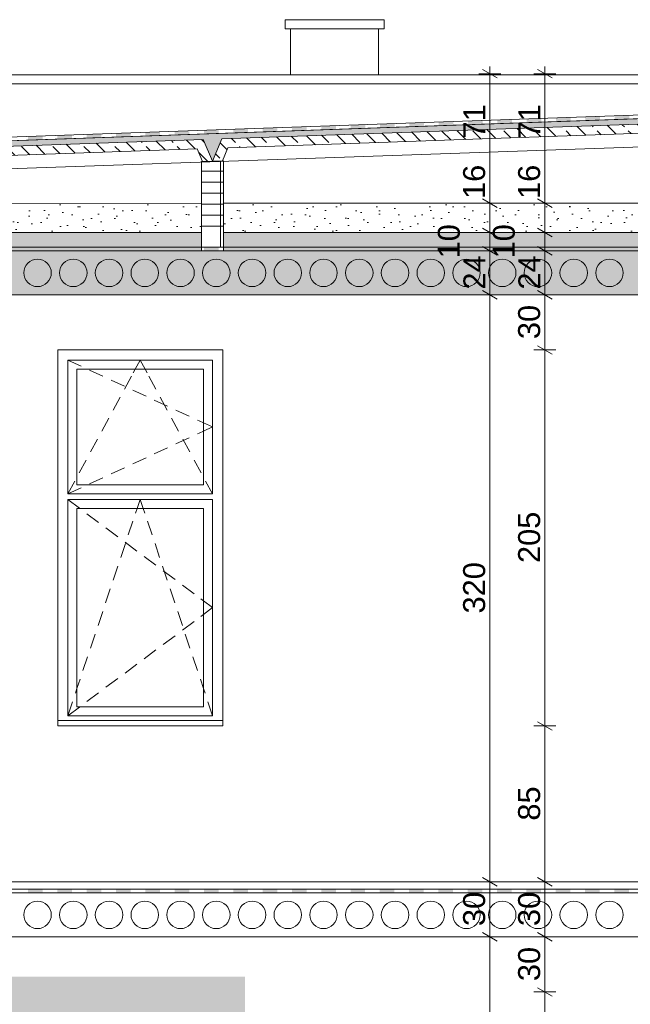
# Model space of a CAD drawing. Header units: centimetres. Extents: x 5703 to 19022, y -2164 to 612.
# Tile 48 of 49: x 18282 to 18615, y -778 to -241. Entities that reach past the tile are written whole.
import ezdxf

# ---------------------------------------------------------------- set-up
doc = ezdxf.new("R2010")
doc.units = ezdxf.units.CM
doc.header["$MEASUREMENT"] = 0
for name, color, linetype in [('810-Ogólne', 7, 'Continuous'), ('____PRZEKRÓJ_KRESKI', 7, 'Continuous'), ('MF_KRESKOWANIE', 7, 'Continuous'), ('MF_OKNA', 7, 'Continuous'), ('MF_SCIANY_KONSTR', 7, 'Continuous'), ('MF_WIDOK', 7, 'Continuous'), ('MF_WYM_DUŻE', 7, 'Continuous')]:
    doc.layers.add(name, color=color, linetype=linetype)
doc.styles.add('GENERATED_STYLE_3', font='arial.ttf')
doc.dimstyles.new('GENERATED_STYLE__1', dxfattribs={"dimtxt": 12, "dimasz": 6.08, "dimexe": 0.18, "dimexo": 0.0625, "dimgap": 0.09, "dimtad": 1, "dimdec": 0, "dimzin": 0, "dimdsep": 46, "dimtxsty": 'GENERATED_STYLE_3', "dimblk": 'ARROWHEAD_2', "dimblk1": 'ARROWHEAD_2', "dimblk2": 'ARROWHEAD_2', "dimcen": 0.09, "dimse1": 1, "dimse2": 1, "dimclrd": 7, "dimclre": 7, "dimclrt": 7, "dimadec": 0, "dimazin": 0, "dimtfac": 1, "dimtdec": 4, "dimtmove": 0, "dimatfit": 3, "dimfxl": 1, "dimtolj": 1, "dimtzin": 0, "dimarcsym": 0})
pattern_1 = [(315, (-4821233.928, -1061.357), (8.485281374, 8.485281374), []), (315, (-4821229.686, -1057.115), (8.485281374, 8.485281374), [9, -3])]
pattern_2 = [(45, (-4821233.928, -1041.357), (-6.36396103, 6.36396103), [0, -6, 0, -9]), (110, (-4821213.928, -1041.357), (8.457233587, 3.07818129), [0, -4.4, 0, -7.6])]
pattern_3 = [(90, (-4821233.9283, -1061.3574), (-5.1961524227, 0), [3, -6]), (90, (-4821236.5264, -1056.8574), (-5.1961524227, 0), [3, -6]), (150, (-4821233.9283, -1058.3574), (2.5980762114, 4.5), [3, -6]), (150, (-4821239.1245, -1058.3574), (2.5980762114, 4.5), [3, -6]), (210, (-4821233.9283, -1061.3574), (-2.5980762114, 4.5), [3, -6]), (210, (-4821239.1245, -1061.3574), (-2.5980762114, 4.5), [3, -6])]

# ---------------------------------------------------------------- blocks, each defined once
blk = doc.blocks.new('*D14', base_point=(-4821233.93, -1061.36))
at = {"layer": 'MF_WYM_DUŻE', "color": 7, "linetype": 'Continuous', "lineweight": 13, "transparency": 16777216}
for p, q in [((18871.69, -271.36), (18871.69, -267.45)), ((18877.69, -271.36), (18865.69, -271.36)), ((18871.69, -1108.36), (18871.69, -271.36)), ((18877.69, -1108.36), (18865.69, -1108.36)), ((18871.69, -1112.27), (18871.69, -1108.36))]:
    blk.add_line(p, q, dxfattribs=at)
at = {"layer": 'MF_WYM_DUŻE', "color": 7, "linetype": 'Continuous', "lineweight": 15, "transparency": 16777216}
for p, q in [((18875.69, -273.67), (18867.69, -269.05)), ((18867.69, -1106.05), (18875.69, -1110.67))]:
    blk.add_line(p, q, dxfattribs=at)
at = {"layer": 'MF_WYM_DUŻE', "color": 7, "lineweight": 13, "transparency": 16777216, "insert": (18869.29, -703.52), "char_height": 12, "attachment_point": 7, "rotation": 90, "style": 'GENERATED_STYLE_3'}
blk.add_mtext('\\A1;{\\pql;\\fArial|b0|i0|c238|p38;837}', dxfattribs=at)
blk = doc.blocks.new('ARROWHEAD_2')
at = {"color": 0, "linetype": 'Continuous', "lineweight": 0}
for p, q in [((0, 0), (-1, 0)), ((-0.378, -0.655), (0.378, 0.655))]:
    blk.add_line(p, q, dxfattribs=at)
blk = doc.blocks.new('*D17', base_point=(-4821233.93, -1061.36))
at = {"layer": 'MF_WYM_DUŻE', "color": 7, "linetype": 'Continuous', "lineweight": 13, "transparency": 16777216}
for p, q in [((18857.67, -771.36), (18845.67, -771.36)), ((18851.67, -976.36), (18851.67, -771.36)), ((18857.67, -976.36), (18845.67, -976.36)), ((18851.67, -1061.36), (18851.67, -976.36))]:
    blk.add_line(p, q, dxfattribs=at)
at = {"layer": 'MF_WYM_DUŻE', "color": 7, "linetype": 'Continuous', "lineweight": 15, "transparency": 16777216}
for p, q in [((18847.67, -769.05), (18855.67, -773.67)), ((18847.67, -974.05), (18855.67, -978.67))]:
    blk.add_line(p, q, dxfattribs=at)
at = {"layer": 'MF_WYM_DUŻE', "color": 7, "lineweight": 13, "transparency": 16777216, "insert": (18849.27, -887.52), "char_height": 12, "attachment_point": 7, "rotation": 90, "style": 'GENERATED_STYLE_3'}
blk.add_mtext('\\A1;{\\pql;\\fArial|b0|i0|c238|p38;205}', dxfattribs=at)
blk = doc.blocks.new('*D18', base_point=(-4821233.93, -1061.36))
at = {"layer": 'MF_WYM_DUŻE', "color": 7, "linetype": 'Continuous', "lineweight": 15, "transparency": 16777216}
for p, q in [((18847.67, -624.05), (18855.67, -628.67)), ((18847.67, -769.05), (18855.67, -773.67))]:
    blk.add_line(p, q, dxfattribs=at)
at = {"layer": 'MF_WYM_DUŻE', "color": 7, "linetype": 'Continuous', "lineweight": 13, "transparency": 16777216}
for p, q in [((18851.67, -771.36), (18851.67, -626.36)), ((18857.67, -771.36), (18845.67, -771.36))]:
    blk.add_line(p, q, dxfattribs=at)
at = {"layer": 'MF_WYM_DUŻE', "color": 7, "lineweight": 13, "transparency": 16777216, "insert": (18849.27, -712.52), "char_height": 12, "attachment_point": 7, "rotation": 90, "style": 'GENERATED_STYLE_3'}
blk.add_mtext('\\A1;{\\pql;\\fArial|b0|i0|c238|p38;145}', dxfattribs=at)
blk = doc.blocks.new('*D19', base_point=(-4821233.93, -1061.36))
at = {"layer": 'MF_WYM_DUŻE', "color": 7, "linetype": 'Continuous', "lineweight": 13, "transparency": 16777216}
for p, q in [((18857.67, -421.36), (18845.67, -421.36)), ((18851.67, -626.36), (18851.67, -421.36)), ((18857.67, -626.36), (18845.67, -626.36)), ((18851.67, -771.36), (18851.67, -626.36))]:
    blk.add_line(p, q, dxfattribs=at)
at = {"layer": 'MF_WYM_DUŻE', "color": 7, "linetype": 'Continuous', "lineweight": 15, "transparency": 16777216}
for p, q in [((18847.67, -419.05), (18855.67, -423.67)), ((18847.67, -624.05), (18855.67, -628.67))]:
    blk.add_line(p, q, dxfattribs=at)
at = {"layer": 'MF_WYM_DUŻE', "color": 7, "lineweight": 13, "transparency": 16777216, "insert": (18849.27, -537.52), "char_height": 12, "attachment_point": 7, "rotation": 90, "style": 'GENERATED_STYLE_3'}
blk.add_mtext('\\A1;{\\pql;\\fArial|b0|i0|c238|p38;205}', dxfattribs=at)
blk = doc.blocks.new('*D20', base_point=(-4821233.93, -1061.36))
at = {"layer": 'MF_WYM_DUŻE', "color": 7, "linetype": 'Continuous', "lineweight": 13, "transparency": 16777216}
for p, q in [((18851.67, -271.36), (18851.67, -267.45)), ((18857.67, -271.36), (18845.67, -271.36)), ((18851.67, -421.36), (18851.67, -271.36)), ((18857.67, -421.36), (18845.67, -421.36))]:
    blk.add_line(p, q, dxfattribs=at)
at = {"layer": 'MF_WYM_DUŻE', "color": 7, "linetype": 'Continuous', "lineweight": 15, "transparency": 16777216}
for p, q in [((18855.67, -273.67), (18847.67, -269.05)), ((18847.67, -419.05), (18855.67, -423.67))]:
    blk.add_line(p, q, dxfattribs=at)
at = {"layer": 'MF_WYM_DUŻE', "color": 7, "lineweight": 13, "transparency": 16777216, "insert": (18849.27, -360.02), "char_height": 12, "attachment_point": 7, "rotation": 90, "style": 'GENERATED_STYLE_3'}
blk.add_mtext('\\A1;{\\pql;\\fArial|b0|i0|c238|p38;150}', dxfattribs=at)
blk = doc.blocks.new('*X27', base_point=(-4821233.93, -1061.36))
at = {"layer": '810-Ogólne', "linetype": 'Continuous', "lineweight": 0, "true_color": 0x000000}
for points in [[(18286.1, -367.36), (18294.1, -367.36), (18294.1, -365.36), (18286.1, -365.36)], [(18302.1, -367.36), (18310.1, -367.36), (18310.1, -365.36), (18302.1, -365.36)], [(18318.1, -367.36), (18326.1, -367.36), (18326.1, -365.36), (18318.1, -365.36)], [(18334.1, -367.36), (18342.1, -367.36), (18342.1, -365.36), (18334.1, -365.36)], [(18350.1, -367.36), (18358.1, -367.36), (18358.1, -365.36), (18350.1, -365.36)], [(18366.1, -367.36), (18374.1, -367.36), (18374.1, -365.36), (18366.1, -365.36)], [(18382.1, -367.36), (18390.1, -367.36), (18390.1, -365.36), (18382.1, -365.36)], [(18398.1, -367.36), (18406.1, -367.36), (18406.1, -365.36), (18398.1, -365.36)], [(18414.1, -367.36), (18422.1, -367.36), (18422.1, -365.36), (18414.1, -365.36)], [(18430.1, -367.36), (18438.1, -367.36), (18438.1, -365.36), (18430.1, -365.36)], [(18446.1, -367.36), (18454.1, -367.36), (18454.1, -365.36), (18446.1, -365.36)], [(18462.1, -367.36), (18470.1, -367.36), (18470.1, -365.36), (18462.1, -365.36)], [(18478.1, -367.36), (18486.1, -367.36), (18486.1, -365.36), (18478.1, -365.36)], [(18494.1, -367.36), (18502.1, -367.36), (18502.1, -365.36), (18494.1, -365.36)], [(18510.1, -367.36), (18518.1, -367.36), (18518.1, -365.36), (18510.1, -365.36)], [(18526.1, -367.36), (18534.1, -367.36), (18534.1, -365.36), (18526.1, -365.36)], [(18542.1, -367.36), (18550.1, -367.36), (18550.1, -365.36), (18542.1, -365.36)], [(18558.1, -367.36), (18566.1, -367.36), (18566.1, -365.36), (18558.1, -365.36)], [(18574.1, -367.36), (18582.1, -367.36), (18582.1, -365.36), (18574.1, -365.36)], [(18590.1, -367.36), (18598.1, -367.36), (18598.1, -365.36), (18590.1, -365.36)], [(18606.1, -367.36), (18614.1, -367.36), (18614.1, -365.36), (18606.1, -365.36)]]:
    blk.add_hatch(color=18, dxfattribs=at).paths.add_polyline_path(points)
blk = doc.blocks.new('*X29', base_point=(-4821233.93, -1061.36))
at = {"layer": '810-Ogólne', "linetype": 'Continuous', "lineweight": 0, "true_color": 0x000000}
for points in [[(18566.1, -295.17), (18558.1, -295.45), (18558.1, -297.45), (18566.1, -297.17)], [(18582.1, -294.61), (18574.1, -294.89), (18574.1, -296.89), (18582.1, -296.61)], [(18598.1, -294.05), (18590.1, -294.33), (18590.1, -296.33), (18598.1, -296.05)], [(18614.1, -293.49), (18606.1, -293.77), (18606.1, -295.77), (18614.1, -295.49)], [(18417.67, -300.37), (18414.1, -300.49), (18414.1, -302.49), (18422.1, -302.21), (18422.1, -300.37)], [(18422.1, -300.21), (18417.67, -300.37), (18422.1, -300.37)], [(18430.1, -300.37), (18438.1, -300.37), (18438.1, -299.65), (18430.1, -299.93)], [(18438.1, -300.37), (18430.1, -300.37), (18430.1, -301.93), (18438.1, -301.65)], [(18446.1, -300.37), (18454.1, -300.37), (18454.1, -299.09), (18446.1, -299.37)], [(18454.1, -300.37), (18446.1, -300.37), (18446.1, -301.37), (18454.1, -301.09)], [(18462.1, -300.37), (18470.1, -300.37), (18470.1, -298.53), (18462.1, -298.81)], [(18470.1, -300.37), (18462.1, -300.37), (18462.1, -300.81), (18470.1, -300.53)], [(18486.1, -297.97), (18478.1, -298.25), (18478.1, -300.25), (18486.1, -299.97)], [(18502.1, -297.41), (18494.1, -297.69), (18494.1, -299.69), (18502.1, -299.41)], [(18518.1, -296.85), (18510.1, -297.13), (18510.1, -299.13), (18518.1, -298.85)], [(18534.1, -296.29), (18526.1, -296.57), (18526.1, -298.57), (18534.1, -298.29)], [(18550.1, -295.73), (18542.1, -296.01), (18542.1, -298.01), (18550.1, -297.73)], [(18294.1, -304.69), (18286.1, -304.97), (18286.1, -306.97), (18294.1, -306.69)], [(18310.1, -304.13), (18302.1, -304.41), (18302.1, -306.41), (18310.1, -306.13)], [(18326.1, -303.57), (18318.1, -303.85), (18318.1, -305.85), (18326.1, -305.57)], [(18342.1, -303.01), (18334.1, -303.29), (18334.1, -305.29), (18342.1, -305.01)], [(18358.1, -302.45), (18350.1, -302.73), (18350.1, -304.73), (18358.1, -304.45)], [(18374.1, -301.89), (18366.1, -302.17), (18366.1, -304.17), (18374.1, -303.89)], [(18390.1, -301.33), (18382.1, -301.61), (18382.1, -303.61), (18390.1, -303.33)], [(18406.1, -300.77), (18398.1, -301.05), (18398.1, -303.05), (18406.1, -302.77)]]:
    blk.add_hatch(color=18, dxfattribs=at).paths.add_polyline_path(points)
blk = doc.blocks.new('*X33', base_point=(-4821233.93, -1061.36))
at = {"layer": '810-Ogólne', "linetype": 'Continuous', "lineweight": 0, "true_color": 0x000000}
for points in [[(18286.08, -715.36), (18286.08, -716.37), (18294.08, -716.37), (18294.08, -715.36)], [(18294.08, -716.37), (18286.08, -716.37), (18286.08, -717.36), (18294.08, -717.36)], [(18302.08, -715.36), (18302.08, -716.37), (18310.08, -716.37), (18310.08, -715.36)], [(18310.08, -716.37), (18302.08, -716.37), (18302.08, -717.36), (18310.08, -717.36)], [(18318.08, -715.36), (18318.08, -716.37), (18326.08, -716.37), (18326.08, -715.36)], [(18326.08, -716.37), (18318.08, -716.37), (18318.08, -717.36), (18326.08, -717.36)], [(18334.08, -715.36), (18334.08, -716.37), (18342.08, -716.37), (18342.08, -715.36)], [(18342.08, -716.37), (18334.08, -716.37), (18334.08, -717.36), (18342.08, -717.36)], [(18350.08, -715.36), (18350.08, -716.37), (18358.08, -716.37), (18358.08, -715.36)], [(18358.08, -716.37), (18350.08, -716.37), (18350.08, -717.36), (18358.08, -717.36)], [(18366.08, -715.36), (18366.08, -716.37), (18374.08, -716.37), (18374.08, -715.36)], [(18374.08, -716.37), (18366.08, -716.37), (18366.08, -717.36), (18374.08, -717.36)], [(18382.08, -715.36), (18382.08, -716.37), (18390.08, -716.37), (18390.08, -715.36)], [(18390.08, -716.37), (18382.08, -716.37), (18382.08, -717.36), (18390.08, -717.36)], [(18398.08, -715.36), (18398.08, -716.37), (18406.08, -716.37), (18406.08, -715.36)], [(18406.08, -716.37), (18398.08, -716.37), (18398.08, -717.36), (18406.08, -717.36)], [(18414.08, -715.36), (18414.08, -716.37), (18422.08, -716.37), (18422.08, -715.36)], [(18422.08, -716.37), (18414.08, -716.37), (18414.08, -717.36), (18422.08, -717.36)], [(18430.08, -715.36), (18430.08, -716.37), (18438.08, -716.37), (18438.08, -715.36)], [(18438.08, -716.37), (18430.08, -716.37), (18430.08, -717.36), (18438.08, -717.36)], [(18446.08, -715.36), (18446.08, -716.37), (18454.08, -716.37), (18454.08, -715.36)], [(18454.08, -716.37), (18446.08, -716.37), (18446.08, -717.36), (18454.08, -717.36)], [(18462.08, -715.36), (18462.08, -716.37), (18470.08, -716.37), (18470.08, -715.36)], [(18470.08, -716.37), (18462.08, -716.37), (18462.08, -717.36), (18470.08, -717.36)], [(18478.08, -715.36), (18478.08, -716.36), (18486.08, -716.36), (18486.08, -715.36)], [(18486.08, -716.36), (18478.08, -716.36), (18478.08, -717.36), (18486.08, -717.36)], [(18494.08, -715.36), (18494.08, -716.36), (18502.08, -716.36), (18502.08, -715.36)], [(18502.08, -716.36), (18494.08, -716.36), (18494.08, -717.36), (18502.08, -717.36)], [(18510.08, -715.36), (18510.08, -716.36), (18518.08, -716.36), (18518.08, -715.36)], [(18518.08, -716.36), (18510.08, -716.36), (18510.08, -717.36), (18518.08, -717.36)], [(18526.08, -715.36), (18526.08, -716.36), (18534.08, -716.36), (18534.08, -715.36)], [(18534.08, -716.36), (18526.08, -716.36), (18526.08, -717.36), (18534.08, -717.36)], [(18542.08, -715.36), (18542.08, -716.36), (18550.08, -716.36), (18550.08, -715.36)], [(18550.08, -716.36), (18542.08, -716.36), (18542.08, -717.36), (18550.08, -717.36)], [(18558.08, -715.36), (18558.08, -716.36), (18566.08, -716.36), (18566.08, -715.36)], [(18566.08, -716.36), (18558.08, -716.36), (18558.08, -717.36), (18566.08, -717.36)], [(18574.08, -715.36), (18574.08, -716.36), (18582.08, -716.36), (18582.08, -715.36)], [(18582.08, -716.36), (18574.08, -716.36), (18574.08, -717.36), (18582.08, -717.36)], [(18590.08, -715.36), (18590.08, -716.36), (18598.08, -716.36), (18598.08, -715.36)], [(18598.08, -716.36), (18590.08, -716.36), (18590.08, -717.36), (18598.08, -717.36)], [(18606.08, -715.36), (18606.08, -716.36), (18614.08, -716.36), (18614.08, -715.36)], [(18614.08, -716.36), (18606.08, -716.36), (18606.08, -717.36), (18614.08, -717.36)]]:
    blk.add_hatch(color=18, dxfattribs=at).paths.add_polyline_path(points)
blk = doc.blocks.new('*D100', base_point=(-4821233.93, -1061.36))
at = {"layer": 'MF_WYM_DUŻE', "color": 7, "linetype": 'Continuous', "lineweight": 15, "transparency": 16777216}
for p, q in [((18534.08, -739.05), (18542.08, -743.67)), ((18534.08, -1059.05), (18542.08, -1063.67))]:
    blk.add_line(p, q, dxfattribs=at)
at = {"layer": 'MF_WYM_DUŻE', "color": 7, "linetype": 'Continuous', "lineweight": 13, "transparency": 16777216}
for p, q in [((18544.08, -741.36), (18532.08, -741.36)), ((18538.08, -1061.36), (18538.08, -741.36)), ((18544.08, -1061.36), (18532.08, -1061.36))]:
    blk.add_line(p, q, dxfattribs=at)
at = {"layer": 'MF_WYM_DUŻE', "color": 7, "lineweight": 13, "transparency": 16777216, "insert": (18535.68, -915.02), "char_height": 12, "attachment_point": 7, "rotation": 90, "style": 'GENERATED_STYLE_3'}
blk.add_mtext('\\A1;{\\pql;\\fArial|b0|i0|c238|p38;320}', dxfattribs=at)
blk = doc.blocks.new('*D101', base_point=(-4821233.93, -1061.36))
at = {"layer": 'MF_WYM_DUŻE', "color": 7, "linetype": 'Continuous', "lineweight": 13, "transparency": 16777216}
for p, q in [((18544.08, -711.36), (18532.08, -711.36)), ((18538.08, -741.36), (18538.08, -711.36)), ((18544.08, -741.36), (18532.08, -741.36))]:
    blk.add_line(p, q, dxfattribs=at)
at = {"layer": 'MF_WYM_DUŻE', "color": 7, "linetype": 'Continuous', "lineweight": 15, "transparency": 16777216}
for p, q in [((18534.08, -709.05), (18542.08, -713.67)), ((18534.08, -739.05), (18542.08, -743.67))]:
    blk.add_line(p, q, dxfattribs=at)
at = {"layer": 'MF_WYM_DUŻE', "color": 7, "lineweight": 13, "transparency": 16777216, "insert": (18535.68, -735.46), "char_height": 12, "attachment_point": 7, "rotation": 90, "style": 'GENERATED_STYLE_3'}
blk.add_mtext('\\A1;{\\pql;\\fArial|b0|i0|c238|p38;30}', dxfattribs=at)
blk = doc.blocks.new('*D102', base_point=(-4821233.93, -1061.36))
at = {"layer": 'MF_WYM_DUŻE', "color": 7, "linetype": 'Continuous', "lineweight": 13, "transparency": 16777216}
for p, q in [((18544.08, -391.36), (18532.08, -391.36)), ((18538.08, -711.36), (18538.08, -391.36)), ((18544.08, -711.36), (18532.08, -711.36))]:
    blk.add_line(p, q, dxfattribs=at)
at = {"layer": 'MF_WYM_DUŻE', "color": 7, "linetype": 'Continuous', "lineweight": 15, "transparency": 16777216}
for p, q in [((18534.08, -389.05), (18542.08, -393.67)), ((18534.08, -709.05), (18542.08, -713.67))]:
    blk.add_line(p, q, dxfattribs=at)
at = {"layer": 'MF_WYM_DUŻE', "color": 7, "lineweight": 13, "transparency": 16777216, "insert": (18535.68, -565.02), "char_height": 12, "attachment_point": 7, "rotation": 90, "style": 'GENERATED_STYLE_3'}
blk.add_mtext('\\A1;{\\pql;\\fArial|b0|i0|c238|p38;320}', dxfattribs=at)
blk = doc.blocks.new('*D103', base_point=(-4821233.93, -1061.36))
at = {"layer": 'MF_WYM_DUŻE', "color": 7, "linetype": 'Continuous', "lineweight": 13, "transparency": 16777216}
for p, q in [((18544.08, -367.36), (18532.08, -367.36)), ((18538.08, -391.36), (18538.08, -367.36)), ((18544.08, -391.36), (18532.08, -391.36))]:
    blk.add_line(p, q, dxfattribs=at)
at = {"layer": 'MF_WYM_DUŻE', "color": 7, "linetype": 'Continuous', "lineweight": 15, "transparency": 16777216}
for p, q in [((18534.08, -365.05), (18542.08, -369.67)), ((18534.08, -389.05), (18542.08, -393.67))]:
    blk.add_line(p, q, dxfattribs=at)
at = {"layer": 'MF_WYM_DUŻE', "color": 7, "lineweight": 13, "transparency": 16777216, "char_height": 12, "attachment_point": 7, "rotation": 90, "style": 'GENERATED_STYLE_3'}
for s, insert in [('\\A1;{\\pql;\\fArial|b0|i0|c238|p38;10}', (18521.88, -371.47)), ('\\A1;{\\pql;\\fArial|b0|i0|c238|p38;24}', (18535.68, -388.47))]:
    blk.add_mtext(s, dxfattribs=dict(at, insert=insert))
blk = doc.blocks.new('*D104', base_point=(-4821233.93, -1061.36))
at = {"layer": 'MF_WYM_DUŻE', "color": 7, "linetype": 'Continuous', "lineweight": 13, "transparency": 16777216}
for p, q in [((18544.08, -357.36), (18532.08, -357.36)), ((18538.08, -367.36), (18538.08, -357.36)), ((18544.08, -367.36), (18532.08, -367.36))]:
    blk.add_line(p, q, dxfattribs=at)
at = {"layer": 'MF_WYM_DUŻE', "color": 7, "linetype": 'Continuous', "lineweight": 15, "transparency": 16777216}
for p, q in [((18534.08, -355.05), (18542.08, -359.67)), ((18534.08, -365.05), (18542.08, -369.67))]:
    blk.add_line(p, q, dxfattribs=at)
blk = doc.blocks.new('*D105', base_point=(-4821233.93, -1061.36))
at = {"layer": 'MF_WYM_DUŻE', "color": 7, "linetype": 'Continuous', "lineweight": 13, "transparency": 16777216}
for p, q in [((18544.08, -341.36), (18532.08, -341.36)), ((18538.08, -357.36), (18538.08, -341.36)), ((18544.08, -357.36), (18532.08, -357.36))]:
    blk.add_line(p, q, dxfattribs=at)
at = {"layer": 'MF_WYM_DUŻE', "color": 7, "linetype": 'Continuous', "lineweight": 15, "transparency": 16777216}
for p, q in [((18534.08, -339.05), (18542.08, -343.67)), ((18534.08, -355.05), (18542.08, -359.67))]:
    blk.add_line(p, q, dxfattribs=at)
blk = doc.blocks.new('*D106', base_point=(-4821233.93, -1061.36))
at = {"layer": 'MF_WYM_DUŻE', "color": 7, "linetype": 'Continuous', "lineweight": 13, "transparency": 16777216}
for p, q in [((18538.08, -270.76), (18538.08, -266.85)), ((18544.08, -270.76), (18532.08, -270.76)), ((18538.08, -341.36), (18538.08, -270.76)), ((18544.08, -341.36), (18532.08, -341.36))]:
    blk.add_line(p, q, dxfattribs=at)
at = {"layer": 'MF_WYM_DUŻE', "color": 7, "linetype": 'Continuous', "lineweight": 15, "transparency": 16777216}
for p, q in [((18542.08, -273.07), (18534.08, -268.45)), ((18534.08, -339.05), (18542.08, -343.67))]:
    blk.add_line(p, q, dxfattribs=at)
at = {"layer": 'MF_WYM_DUŻE', "color": 7, "lineweight": 13, "transparency": 16777216, "char_height": 12, "attachment_point": 7, "rotation": 90, "style": 'GENERATED_STYLE_3'}
for s, insert in [('\\A1;{\\pql;\\fArial|b0|i0|c238|p38;71}', (18535.68, -306.06)), ('\\A1;{\\pql;\\fArial|b0|i0|c238|p38;16}', (18535.68, -339.05))]:
    blk.add_mtext(s, dxfattribs=dict(at, insert=insert))
blk = doc.blocks.new('*D113', base_point=(-4821233.93, -1061.36))
at = {"layer": 'MF_WYM_DUŻE', "color": 7, "linetype": 'Continuous', "lineweight": 13, "transparency": 16777216}
for p, q in [((18574.08, -771.36), (18562.08, -771.36)), ((18568.08, -976.36), (18568.08, -771.36)), ((18574.08, -976.36), (18562.08, -976.36))]:
    blk.add_line(p, q, dxfattribs=at)
at = {"layer": 'MF_WYM_DUŻE', "color": 7, "linetype": 'Continuous', "lineweight": 15, "transparency": 16777216}
for p, q in [((18564.08, -769.05), (18572.08, -773.67)), ((18564.08, -974.05), (18572.08, -978.67))]:
    blk.add_line(p, q, dxfattribs=at)
at = {"layer": 'MF_WYM_DUŻE', "color": 7, "lineweight": 13, "transparency": 16777216, "insert": (18565.68, -887.52), "char_height": 12, "attachment_point": 7, "rotation": 90, "style": 'GENERATED_STYLE_3'}
blk.add_mtext('\\A1;{\\pql;\\fArial|b0|i0|c238|p38;205}', dxfattribs=at)
blk = doc.blocks.new('*D114', base_point=(-4821233.93, -1061.36))
at = {"layer": 'MF_WYM_DUŻE', "color": 7, "linetype": 'Continuous', "lineweight": 15, "transparency": 16777216}
for p, q in [((18564.08, -739.05), (18572.08, -743.67)), ((18564.08, -769.05), (18572.08, -773.67))]:
    blk.add_line(p, q, dxfattribs=at)
at = {"layer": 'MF_WYM_DUŻE', "color": 7, "linetype": 'Continuous', "lineweight": 13, "transparency": 16777216}
for p, q in [((18574.08, -741.36), (18562.08, -741.36)), ((18568.08, -771.36), (18568.08, -741.36)), ((18574.08, -771.36), (18562.08, -771.36))]:
    blk.add_line(p, q, dxfattribs=at)
at = {"layer": 'MF_WYM_DUŻE', "color": 7, "lineweight": 13, "transparency": 16777216, "insert": (18565.68, -765.46), "char_height": 12, "attachment_point": 7, "rotation": 90, "style": 'GENERATED_STYLE_3'}
blk.add_mtext('\\A1;{\\pql;\\fArial|b0|i0|c238|p38;30}', dxfattribs=at)
blk = doc.blocks.new('*D115', base_point=(-4821233.93, -1061.36))
at = {"layer": 'MF_WYM_DUŻE', "color": 7, "linetype": 'Continuous', "lineweight": 13, "transparency": 16777216}
for p, q in [((18574.08, -711.36), (18562.08, -711.36)), ((18568.08, -741.36), (18568.08, -711.36)), ((18574.08, -741.36), (18562.08, -741.36))]:
    blk.add_line(p, q, dxfattribs=at)
at = {"layer": 'MF_WYM_DUŻE', "color": 7, "linetype": 'Continuous', "lineweight": 15, "transparency": 16777216}
for p, q in [((18564.08, -709.05), (18572.08, -713.67)), ((18564.08, -739.05), (18572.08, -743.67))]:
    blk.add_line(p, q, dxfattribs=at)
at = {"layer": 'MF_WYM_DUŻE', "color": 7, "lineweight": 13, "transparency": 16777216, "insert": (18565.68, -735.46), "char_height": 12, "attachment_point": 7, "rotation": 90, "style": 'GENERATED_STYLE_3'}
blk.add_mtext('\\A1;{\\pql;\\fArial|b0|i0|c238|p38;30}', dxfattribs=at)
blk = doc.blocks.new('*D116', base_point=(-4821233.93, -1061.36))
at = {"layer": 'MF_WYM_DUŻE', "color": 7, "linetype": 'Continuous', "lineweight": 13, "transparency": 16777216}
for p, q in [((18574.08, -626.36), (18562.08, -626.36)), ((18568.08, -711.36), (18568.08, -626.36)), ((18574.08, -711.36), (18562.08, -711.36))]:
    blk.add_line(p, q, dxfattribs=at)
at = {"layer": 'MF_WYM_DUŻE', "color": 7, "linetype": 'Continuous', "lineweight": 15, "transparency": 16777216}
for p, q in [((18564.08, -624.05), (18572.08, -628.67)), ((18564.08, -709.05), (18572.08, -713.67))]:
    blk.add_line(p, q, dxfattribs=at)
at = {"layer": 'MF_WYM_DUŻE', "color": 7, "lineweight": 13, "transparency": 16777216, "insert": (18565.68, -677.96), "char_height": 12, "attachment_point": 7, "rotation": 90, "style": 'GENERATED_STYLE_3'}
blk.add_mtext('\\A1;{\\pql;\\fArial|b0|i0|c238|p38;85}', dxfattribs=at)
blk = doc.blocks.new('*D117', base_point=(-4821233.93, -1061.36))
at = {"layer": 'MF_WYM_DUŻE', "color": 7, "linetype": 'Continuous', "lineweight": 13, "transparency": 16777216}
for p, q in [((18574.08, -421.36), (18562.08, -421.36)), ((18568.08, -626.36), (18568.08, -421.36)), ((18574.08, -626.36), (18562.08, -626.36))]:
    blk.add_line(p, q, dxfattribs=at)
at = {"layer": 'MF_WYM_DUŻE', "color": 7, "linetype": 'Continuous', "lineweight": 15, "transparency": 16777216}
for p, q in [((18564.08, -419.05), (18572.08, -423.67)), ((18564.08, -624.05), (18572.08, -628.67))]:
    blk.add_line(p, q, dxfattribs=at)
at = {"layer": 'MF_WYM_DUŻE', "color": 7, "lineweight": 13, "transparency": 16777216, "insert": (18565.68, -537.52), "char_height": 12, "attachment_point": 7, "rotation": 90, "style": 'GENERATED_STYLE_3'}
blk.add_mtext('\\A1;{\\pql;\\fArial|b0|i0|c238|p38;205}', dxfattribs=at)
blk = doc.blocks.new('*D118', base_point=(-4821233.93, -1061.36))
at = {"layer": 'MF_WYM_DUŻE', "color": 7, "linetype": 'Continuous', "lineweight": 13, "transparency": 16777216}
for p, q in [((18574.08, -391.36), (18562.08, -391.36)), ((18568.08, -421.36), (18568.08, -391.36)), ((18574.08, -421.36), (18562.08, -421.36))]:
    blk.add_line(p, q, dxfattribs=at)
at = {"layer": 'MF_WYM_DUŻE', "color": 7, "linetype": 'Continuous', "lineweight": 15, "transparency": 16777216}
for p, q in [((18564.08, -389.05), (18572.08, -393.67)), ((18564.08, -419.05), (18572.08, -423.67))]:
    blk.add_line(p, q, dxfattribs=at)
at = {"layer": 'MF_WYM_DUŻE', "color": 7, "lineweight": 13, "transparency": 16777216, "insert": (18565.68, -415.46), "char_height": 12, "attachment_point": 7, "rotation": 90, "style": 'GENERATED_STYLE_3'}
blk.add_mtext('\\A1;{\\pql;\\fArial|b0|i0|c238|p38;30}', dxfattribs=at)
blk = doc.blocks.new('*D119', base_point=(-4821233.93, -1061.36))
at = {"layer": 'MF_WYM_DUŻE', "color": 7, "linetype": 'Continuous', "lineweight": 13, "transparency": 16777216}
for p, q in [((18574.08, -367.36), (18562.08, -367.36)), ((18568.08, -391.36), (18568.08, -367.36)), ((18574.08, -391.36), (18562.08, -391.36))]:
    blk.add_line(p, q, dxfattribs=at)
at = {"layer": 'MF_WYM_DUŻE', "color": 7, "linetype": 'Continuous', "lineweight": 15, "transparency": 16777216}
for p, q in [((18564.08, -365.05), (18572.08, -369.67)), ((18564.08, -389.05), (18572.08, -393.67))]:
    blk.add_line(p, q, dxfattribs=at)
at = {"layer": 'MF_WYM_DUŻE', "color": 7, "lineweight": 13, "transparency": 16777216, "char_height": 12, "attachment_point": 7, "rotation": 90, "style": 'GENERATED_STYLE_3'}
for s, insert in [('\\A1;{\\pql;\\fArial|b0|i0|c238|p38;10}', (18551.88, -371.47)), ('\\A1;{\\pql;\\fArial|b0|i0|c238|p38;24}', (18565.68, -388.47))]:
    blk.add_mtext(s, dxfattribs=dict(at, insert=insert))
blk = doc.blocks.new('*D120', base_point=(-4821233.93, -1061.36))
at = {"layer": 'MF_WYM_DUŻE', "color": 7, "linetype": 'Continuous', "lineweight": 13, "transparency": 16777216}
for p, q in [((18574.08, -357.36), (18562.08, -357.36)), ((18568.08, -367.36), (18568.08, -357.36)), ((18574.08, -367.36), (18562.08, -367.36))]:
    blk.add_line(p, q, dxfattribs=at)
at = {"layer": 'MF_WYM_DUŻE', "color": 7, "linetype": 'Continuous', "lineweight": 15, "transparency": 16777216}
for p, q in [((18564.08, -355.05), (18572.08, -359.67)), ((18564.08, -365.05), (18572.08, -369.67))]:
    blk.add_line(p, q, dxfattribs=at)
blk = doc.blocks.new('*D121', base_point=(-4821233.93, -1061.36))
at = {"layer": 'MF_WYM_DUŻE', "color": 7, "linetype": 'Continuous', "lineweight": 13, "transparency": 16777216}
for p, q in [((18574.08, -341.36), (18562.08, -341.36)), ((18568.08, -357.36), (18568.08, -341.36)), ((18574.08, -357.36), (18562.08, -357.36))]:
    blk.add_line(p, q, dxfattribs=at)
at = {"layer": 'MF_WYM_DUŻE', "color": 7, "linetype": 'Continuous', "lineweight": 15, "transparency": 16777216}
for p, q in [((18564.08, -339.05), (18572.08, -343.67)), ((18564.08, -355.05), (18572.08, -359.67))]:
    blk.add_line(p, q, dxfattribs=at)
blk = doc.blocks.new('*D122', base_point=(-4821233.93, -1061.36))
at = {"layer": 'MF_WYM_DUŻE', "color": 7, "linetype": 'Continuous', "lineweight": 13, "transparency": 16777216}
for p, q in [((18568.08, -270.76), (18568.08, -266.85)), ((18574.08, -270.76), (18562.08, -270.76)), ((18568.08, -341.36), (18568.08, -270.76)), ((18574.08, -341.36), (18562.08, -341.36))]:
    blk.add_line(p, q, dxfattribs=at)
at = {"layer": 'MF_WYM_DUŻE', "color": 7, "linetype": 'Continuous', "lineweight": 15, "transparency": 16777216}
for p, q in [((18572.08, -273.07), (18564.08, -268.45)), ((18564.08, -339.05), (18572.08, -343.67))]:
    blk.add_line(p, q, dxfattribs=at)
at = {"layer": 'MF_WYM_DUŻE', "color": 7, "lineweight": 13, "transparency": 16777216, "char_height": 12, "attachment_point": 7, "rotation": 90, "style": 'GENERATED_STYLE_3'}
for s, insert in [('\\A1;{\\pql;\\fArial|b0|i0|c238|p38;71}', (18565.68, -306.06)), ('\\A1;{\\pql;\\fArial|b0|i0|c238|p38;16}', (18565.68, -339.05))]:
    blk.add_mtext(s, dxfattribs=dict(at, insert=insert))

msp = doc.modelspace()

# ---------------------------------------------------------------- hatches: boundary and pattern name
at = {"layer": '810-Ogólne', "linetype": 'Continuous', "lineweight": 13}
h = msp.add_hatch(dxfattribs=at)
h.set_pattern_fill('CUT_STONE_0002', color=5, style=0, pattern_type=2)
h.set_pattern_definition(pattern_2)
h.paths.add_polyline_path([(18051.34, -341.52), (18051.34, -357.36), (18380.83, -357.36), (18380.83, -341.36)])
h = msp.add_hatch(dxfattribs=at)
h.set_pattern_fill('CUT_STONE_0002', color=5, style=0, pattern_type=2)
h.set_pattern_definition(pattern_2)
h.paths.add_polyline_path([(18392.83, -341.36), (18392.83, -357.36), (18720.36, -357.36), (18720.36, -341.36)])
at = {"layer": 'MF_KRESKOWANIE', "linetype": 'Continuous', "lineweight": 13}
h = msp.add_hatch(dxfattribs=at)
h.set_pattern_fill('BETON_0002', style=0, pattern_type=2)
h.set_pattern_definition([(45, (-4821233.928, -1061.357), (-7.071067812, 7.071067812), [7.5, -2.5]), (45, (-4821233.928, -1054.286), (-7.071067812, 7.071067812), [7.5, -2.5])])
h.paths.add_polyline_path([(18732.36, -306.36), (18732.36, -291.35), (17586.14, -331.46), (17585.91, -346.48), (17599.48, -346.01), (17603.26, -333.87), (18039.35, -318.6), (18045.34, -330.4), (18050.49, -318.21), (18381.73, -306.62), (18386.73, -318.45), (18391.88, -306.27), (18727.36, -294.52)])
h = msp.add_hatch(dxfattribs=at)
h.set_pattern_fill('BETON_ZBROJONY_0002', style=0, pattern_type=2)
h.set_pattern_definition(pattern_1)
h.paths.add_polyline_path([(18732.35, -306.36), (18727.35, -294.53), (18391.88, -306.27), (18386.73, -318.45), (18392.24, -318.26), (18395.24, -311.15), (18724.09, -299.64), (18727.01, -306.55)])
h = msp.add_hatch(dxfattribs=at)
h.set_pattern_fill('BETON_ZBROJONY_0002', style=0, pattern_type=2)
h.set_pattern_definition(pattern_1)
h.paths.add_polyline_path([(18386.73, -318.45), (18381.73, -306.62), (18050.49, -318.21), (18045.34, -330.4), (18050.82, -330.21), (18053.82, -323.09), (18378.47, -311.74), (18381.38, -318.64)])
h = msp.add_hatch(dxfattribs=at)
h.set_pattern_fill('PLANK_FLOOR_PIONOWO_0002', style=0, pattern_type=2)
h.set_pattern_definition([(90, (-4821233.928, -1061.357), (-25, 0), [])])
h.paths.add_polyline_path([(18392.83, -365.36), (18380.83, -365.36), (18380.83, -318.66), (18392.83, -318.24)])
h = msp.add_hatch(dxfattribs=at)
h.set_pattern_fill('HEXAGONAL_0002', style=0, pattern_type=2)
h.set_pattern_definition(pattern_3)
h.paths.add_polyline_path([(18051.34, -367.36), (18051.34, -357.36), (18380.83, -357.36), (18380.83, -367.36)])
h = msp.add_hatch(dxfattribs=at)
h.set_pattern_fill('HEXAGONAL_0002', style=0, pattern_type=2)
h.set_pattern_definition(pattern_3)
h.paths.add_polyline_path([(18392.83, -367.36), (18392.83, -357.36), (18720.36, -357.36), (18720.36, -367.36)])
at = {"layer": 'MF_KRESKOWANIE', "linetype": 'Continuous', "lineweight": 0, "true_color": 0x000000}
msp.add_hatch(color=18, dxfattribs=at).paths.add_polyline_path([(16953.36, -367.36), (18722.36, -367.36), (18722.36, -391.36), (16953.36, -391.36)])
at = {"layer": 'MF_KRESKOWANIE', "linetype": 'Continuous', "lineweight": 18}
msp.add_hatch(color=255, dxfattribs=at).paths.add_polyline_path([(18149.11, -763.11), (18404.56, -763.11), (18404.56, -992.83), (18149.11, -992.83)])

# ---------------------------------------------------------------- linework, layer by layer
at = {"layer": '810-Ogólne', "color": 7, "linetype": 'Continuous', "lineweight": 13}
for p, q in [((17586.14, -329.47), (18732.29, -289.35)), ((18732.36, -291.35), (17586.21, -331.47)), ((18732.36, -365.36), (16943.36, -365.36)), ((16943.36, -367.36), (18732.36, -367.36)), ((18721.8, -715.36), (16953.36, -715.36)), ((16953.36, -717.36), (18721.8, -717.36))]:
    msp.add_line(p, q, dxfattribs=at)
at = {"layer": '810-Ogólne', "color": 5, "linetype": 'Continuous', "lineweight": 13, "flags": 128}
for points in [[(18051.34, -341.52), (18051.34, -357.36), (18380.83, -357.36), (18380.83, -341.36)], [(18392.83, -341.36), (18392.83, -357.36), (18720.36, -357.36), (18720.36, -341.36)]]:
    msp.add_lwpolyline(points, close=True, dxfattribs=at)
at = {"layer": '____PRZEKRÓJ_KRESKI', "color": 7, "linetype": 'Continuous', "lineweight": 13}
for p, q in [((18426.36, -241.33), (18480.36, -241.33)), ((18426.36, -246.33), (18426.36, -241.33)), ((18480.36, -246.33), (18480.36, -241.33)), ((18426.36, -246.33), (18480.36, -246.33)), ((18429.36, -246.33), (18429.36, -271.36)), ((18477.36, -246.33), (18477.36, -271.36)), ((17251.36, -271.36), (18424.36, -271.36)), ((18424.36, -271.36), (18724.36, -271.36)), ((17251.36, -276.36), (18424.36, -276.36)), ((18424.36, -276.36), (18724.36, -276.36)), ((18302.36, -623.36), (18302.36, -421.36)), ((18302.36, -421.36), (18392.36, -421.36)), ((18392.36, -421.36), (18392.36, -623.36)), ((18307.86, -431.86), (18307.86, -426.86)), ((18307.86, -426.86), (18386.86, -426.86)), ((18307.86, -426.86), (18315.12, -430.21)), ((18344.65, -431.86), (18347.36, -426.86)), ((18350.06, -431.86), (18347.36, -426.86)), ((18386.86, -426.86), (18386.86, -431.86)), ((18307.86, -494.86), (18307.86, -431.86)), ((18312.86, -431.86), (18312.86, -494.86)), ((18381.86, -431.86), (18312.86, -431.86)), ((18319.66, -432.31), (18326.92, -435.67)), ((18343.55, -433.89), (18344.65, -431.86)), ((18351.16, -433.89), (18350.06, -431.86)), ((18381.86, -494.86), (18381.86, -431.86)), ((18386.86, -431.86), (18386.86, -494.86)), ((18331.46, -437.76), (18338.72, -441.12)), ((18338.79, -442.69), (18342.6, -435.65)), ((18355.92, -442.69), (18352.12, -435.65)), ((18343.26, -443.21), (18350.52, -446.57)), ((18332.6, -454.12), (18336.41, -447.09)), ((18355.06, -448.67), (18362.33, -452.02)), ((18362.11, -454.12), (18358.3, -447.09)), ((18366.86, -454.12), (18374.13, -457.48)), ((18326.42, -465.56), (18330.22, -458.52)), ((18368.3, -465.56), (18364.49, -458.52)), ((18378.67, -459.57), (18379.6, -460)), ((18379.6, -460), (18381.86, -461.05)), ((18381.86, -461.05), (18386.86, -463.36)), ((18378.67, -467.14), (18379.6, -466.71)), ((18379.6, -466.71), (18381.86, -465.67)), ((18381.86, -465.67), (18386.86, -463.36)), ((18320.23, -476.99), (18324.04, -469.95)), ((18366.86, -472.59), (18374.13, -469.24)), ((18374.48, -476.99), (18370.68, -469.95)), ((18355.06, -478.05), (18362.33, -474.69)), ((18314.04, -488.42), (18317.85, -481.39)), ((18343.26, -483.5), (18350.52, -480.14)), ((18380.67, -488.42), (18376.86, -481.39)), ((18331.46, -488.95), (18338.72, -485.6)), ((18307.86, -499.86), (18311.66, -492.82)), ((18319.66, -494.4), (18326.92, -491.05)), ((18386.86, -499.86), (18383.05, -492.82)), ((18307.86, -499.86), (18307.86, -494.86)), ((18307.86, -499.86), (18315.12, -496.5)), ((18312.86, -494.86), (18381.86, -494.86)), ((18386.86, -494.86), (18386.86, -499.86)), ((18386.86, -499.86), (18307.86, -499.86)), ((18307.86, -507.86), (18307.86, -502.86)), ((18307.86, -502.86), (18386.86, -502.86)), ((18307.86, -502.86), (18314.27, -507.64)), ((18345.68, -507.86), (18347.36, -502.86)), ((18349.03, -507.86), (18347.36, -502.86)), ((18386.86, -502.86), (18386.86, -507.86)), ((18307.86, -615.86), (18307.86, -507.86)), ((18312.86, -507.86), (18312.86, -615.86)), ((18381.86, -507.86), (18312.86, -507.86)), ((18344.82, -510.44), (18345.68, -507.86)), ((18349.9, -510.44), (18349.03, -507.86)), ((18381.86, -615.86), (18381.86, -507.86)), ((18386.86, -507.86), (18386.86, -615.86)), ((18318.27, -510.64), (18324.68, -515.42)), ((18340.87, -522.24), (18343.41, -514.65)), ((18353.84, -522.24), (18351.31, -514.65)), ((18328.69, -518.42), (18335.1, -523.2)), ((18336.74, -534.56), (18339.28, -526.98)), ((18339.11, -526.19), (18345.51, -530.98)), ((18357.97, -534.56), (18355.43, -526.98)), ((18349.52, -533.97), (18355.93, -538.76)), ((18332.62, -546.89), (18335.16, -539.31)), ((18362.1, -546.89), (18359.56, -539.31)), ((18359.94, -541.75), (18366.35, -546.54)), ((18328.49, -559.22), (18331.03, -551.63)), ((18366.22, -559.22), (18363.69, -551.63)), ((18370.35, -549.53), (18376.76, -554.32)), ((18380.45, -557.07), (18381.86, -558.12)), ((18381.86, -558.12), (18386.86, -561.86)), ((18381.86, -565.59), (18386.86, -561.86)), ((18324.36, -571.55), (18326.9, -563.96)), ((18370.35, -571.55), (18367.81, -563.96)), ((18380.45, -566.64), (18381.86, -565.59)), ((18370.35, -574.18), (18376.76, -569.4)), ((18320.24, -583.87), (18322.78, -576.29)), ((18359.94, -581.96), (18366.35, -577.18)), ((18374.48, -583.87), (18371.94, -576.29)), ((18349.52, -589.74), (18355.93, -584.95)), ((18316.11, -596.2), (18318.65, -588.62)), ((18378.6, -596.2), (18376.06, -588.62)), ((18339.11, -597.52), (18345.51, -592.73)), ((18312.86, -605.92), (18314.52, -600.94)), ((18328.69, -605.3), (18335.1, -600.51)), ((18381.86, -605.92), (18380.19, -600.94)), ((18311.98, -608.53), (18312.86, -605.92)), ((18382.73, -608.53), (18381.86, -605.92)), ((18318.27, -613.08), (18324.68, -608.29)), ((18307.86, -620.86), (18310.4, -613.27)), ((18307.86, -620.86), (18307.86, -615.86)), ((18307.86, -620.86), (18314.27, -616.07)), ((18312.86, -615.86), (18381.86, -615.86)), ((18386.86, -620.86), (18384.32, -613.27)), ((18386.86, -615.86), (18386.86, -620.86)), ((18386.86, -620.86), (18307.86, -620.86)), ((18302.36, -623.36), (18392.36, -623.36)), ((18302.36, -626.36), (18302.36, -623.36)), ((18302.36, -626.36), (18392.36, -626.36)), ((18392.36, -626.36), (18392.36, -623.36))]:
    msp.add_line(p, q, dxfattribs=at)
at = {"layer": 'MF_KRESKOWANIE', "color": 7, "linetype": 'Continuous', "lineweight": 13, "flags": 128}
for points in [[(18732.36, -306.36), (18732.36, -291.35), (17586.14, -331.46), (17585.91, -346.48), (17599.48, -346.01), (17603.26, -333.87), (18039.35, -318.6), (18045.34, -330.4), (18050.49, -318.21), (18381.73, -306.62), (18386.73, -318.45), (18391.88, -306.27), (18727.36, -294.52)], [(18732.35, -306.36), (18727.35, -294.53), (18391.88, -306.27), (18386.73, -318.45), (18392.24, -318.26), (18395.24, -311.15), (18724.09, -299.64), (18727.01, -306.55)], [(18386.73, -318.45), (18381.73, -306.62), (18050.49, -318.21), (18045.34, -330.4), (18050.82, -330.21), (18053.82, -323.09), (18378.47, -311.74), (18381.38, -318.64)], [(18392.83, -365.36), (18380.83, -365.36), (18380.83, -318.66), (18392.83, -318.24)], [(18051.34, -367.36), (18051.34, -357.36), (18380.83, -357.36), (18380.83, -367.36)], [(18392.83, -367.36), (18392.83, -357.36), (18720.36, -357.36), (18720.36, -367.36)], [(16953.36, -367.36), (18722.36, -367.36), (18722.36, -391.36), (16953.36, -391.36)], [(16953.36, -711.36), (18722.36, -711.36), (18722.36, -741.36), (16953.36, -741.36)]]:
    msp.add_lwpolyline(points, close=True, dxfattribs=at)
at = {"layer": 'MF_OKNA', "color": 7, "linetype": 'Continuous', "lineweight": 13}
msp.add_line((17609.91, -345.64), (18732.36, -306.78), dxfattribs=at)
at = {"layer": 'MF_SCIANY_KONSTR', "color": 7, "linetype": 'Continuous', "lineweight": 13}
msp.add_line((16953.36, -367.36), (18722.36, -367.36), dxfattribs=at)
at = {"layer": 'MF_SCIANY_KONSTR', "color": 251, "linetype": 'Continuous', "lineweight": 13, "true_color": 0x6a6a6a}
msp.add_line((16952.8, -717.36), (18722.73, -717.36), dxfattribs=at)
at = {"layer": 'MF_WIDOK', "color": 7, "linetype": 'Continuous', "lineweight": 13}
for p, q in [((18392.83, -323.93), (18380.83, -323.93)), ((18392.83, -329.93), (18380.83, -329.93)), ((18392.83, -335.93), (18380.83, -335.93)), ((18392.83, -335.93), (18380.83, -335.93)), ((18392.83, -341.93), (18380.83, -341.93)), ((18392.83, -341.93), (18380.83, -341.93)), ((18392.83, -347.93), (18380.83, -347.93)), ((18392.83, -353.92), (18380.83, -353.92)), ((18392.83, -353.93), (18380.83, -353.93))]:
    msp.add_line(p, q, dxfattribs=at)
for centre in [(18291.36, -379.36), (18310.86, -379.36), (18330.36, -379.36), (18349.86, -379.36), (18369.36, -379.36), (18388.86, -379.36), (18408.36, -379.36), (18427.86, -379.36), (18447.36, -379.36), (18466.86, -379.36), (18486.36, -379.36), (18505.86, -379.36), (18525.36, -379.36), (18544.86, -379.36), (18564.36, -379.36), (18583.86, -379.36), (18603.36, -379.36)]:
    msp.add_circle(centre, 7.5, dxfattribs=at)
at = {"layer": 'MF_WIDOK', "color": 251, "linetype": 'Continuous', "lineweight": 13, "true_color": 0x6a6a6a}
for centre in [(18291.36, -729.36), (18310.86, -729.36), (18330.36, -729.36), (18349.86, -729.36), (18369.36, -729.36), (18388.86, -729.36), (18408.36, -729.36), (18427.86, -729.36), (18447.36, -729.36), (18466.86, -729.36), (18486.36, -729.36), (18505.86, -729.36), (18525.36, -729.36), (18544.86, -729.36), (18564.36, -729.36), (18583.86, -729.36), (18603.36, -729.36)]:
    msp.add_circle(centre, 7.5, dxfattribs=at)

# ---------------------------------------------------------------- block references
at = {"layer": '810-Ogólne', "color": 7, "linetype": 'Continuous', "lineweight": 13}
for name in ['*X29', '*X27', '*X33']:
    msp.add_blockref(name, (-4821233.93, -1061.36), dxfattribs=at)

# ---------------------------------------------------------------- dimensions: what is measured, and where the dimension line sits
at = {"layer": 'MF_WYM_DUŻE', "color": 7, "linetype": 'Continuous', "lineweight": 13}
for base, p1, p2, picture, middle in [((18871.69, -271.36), (19022.36, -1108.36), (16895.36, -271.36), '*D14', (18863.29, -689.79)), ((18851.67, -271.36), (16898.36, -421.36), (16895.36, -271.36), '*D20', (18843.27, -346.29)), ((18538.08, -270.76), (17217.43, -341.36), (16951.26, -270.76), '*D106', (18529.68, -296.91)), ((18568.08, -270.76), (17217.43, -341.36), (16951.26, -270.76), '*D122', (18559.68, -296.91)), ((18538.08, -341.36), (16955.36, -357.36), (17217.43, -341.36), '*D105', (18529.68, -329.9)), ((18568.08, -341.36), (16955.36, -357.36), (17217.43, -341.36), '*D121', (18559.68, -329.9)), ((18538.08, -367.36), (16953.36, -391.36), (16953.36, -367.36), '*D103', (18529.68, -379.32)), ((18568.08, -367.36), (16953.36, -391.36), (16953.36, -367.36), '*D119', (18559.68, -379.32)), ((18538.08, -357.36), (16953.36, -367.36), (16955.36, -357.36), '*D104', (18515.88, -362.32)), ((18568.08, -357.36), (16953.36, -367.36), (16955.36, -357.36), '*D120', (18545.88, -362.32)), ((18538.08, -391.36), (16953.36, -711.36), (16953.36, -391.36), '*D102', (18529.68, -551.29)), ((18568.08, -391.36), (16953.36, -421.36), (16953.36, -391.36), '*D118', (18559.68, -406.32)), ((18851.67, -421.36), (16953.36, -626.36), (16898.36, -421.36), '*D19', (18843.27, -523.79)), ((18568.08, -421.36), (16953.36, -626.36), (16953.36, -421.36), '*D117', (18559.68, -523.79)), ((18851.67, -626.36), (16953.36, -771.36), (16953.36, -626.36), '*D18', (18843.27, -698.79)), ((18568.08, -626.36), (16953.36, -711.36), (16953.36, -626.36), '*D116', (18559.68, -668.82)), ((18538.08, -711.36), (16953.36, -741.36), (16953.36, -711.36), '*D101', (18529.68, -726.32)), ((18568.08, -711.36), (16953.36, -741.36), (16953.36, -711.36), '*D115', (18559.68, -726.32)), ((18538.08, -741.36), (16953.36, -1061.36), (16953.36, -741.36), '*D100', (18529.68, -901.29)), ((18568.08, -741.36), (16953.36, -771.36), (16953.36, -741.36), '*D114', (18559.68, -756.32)), ((18851.67, -771.36), (16898.36, -976.36), (16953.36, -771.36), '*D17', (18843.27, -873.79)), ((18568.08, -771.36), (16953.36, -976.36), (16953.36, -771.36), '*D113', (18559.68, -873.79))]:
    dim = msp.add_linear_dim(base=base, p1=p1, p2=p2, angle=90, dimstyle='GENERATED_STYLE__1', dxfattribs=at)
    dim.commit()
    dim.dimension.update_dxf_attribs({"geometry": picture, "text_midpoint": middle, "dimtype": 160, "text_rotation": 90})

doc.saveas('drawing.dxf')
